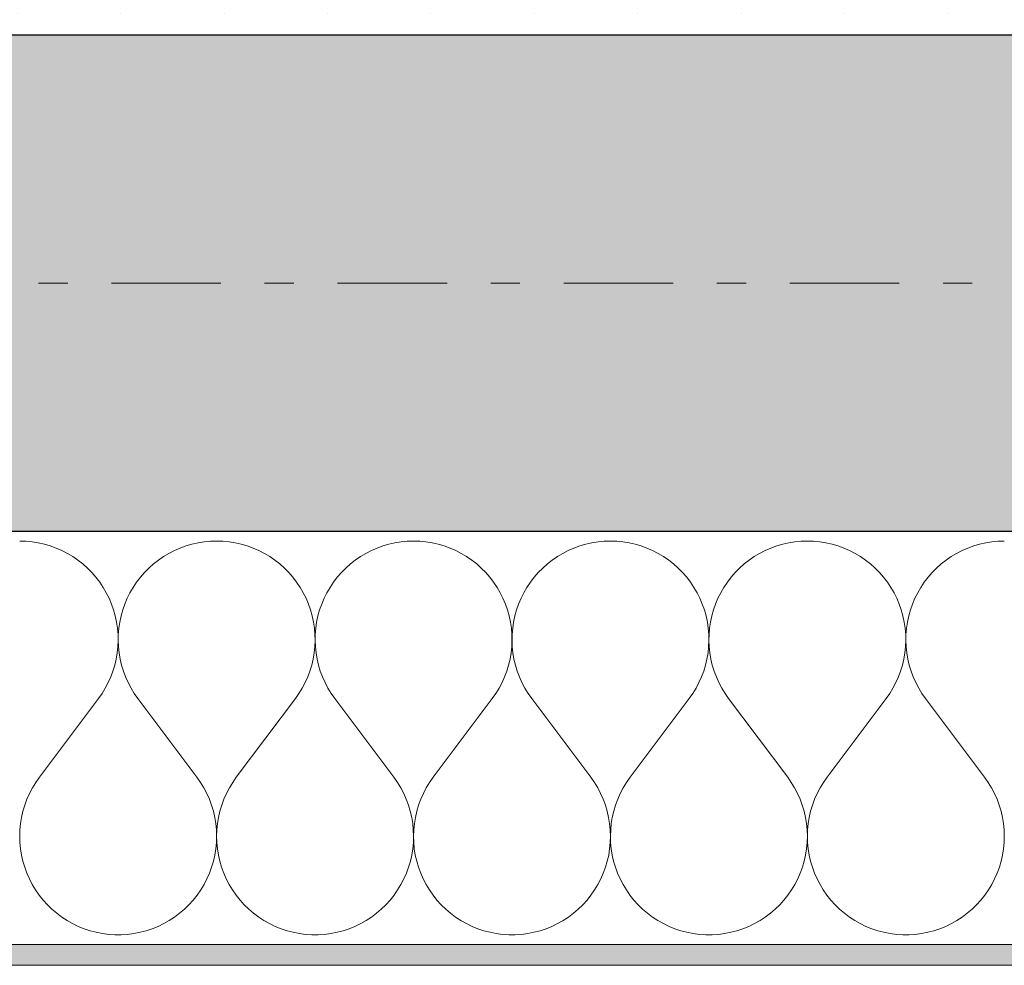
# Model space of a CAD drawing. Extents: x 100 to 2982, y 37 to 2050.
# Tile 65 of 130: x 1731 to 1779, y 575 to 620. Entities that reach past the tile are written whole.
import ezdxf
from ezdxf.xclip import XClip

# ---------------------------------------------------------------- set-up
doc = ezdxf.new("R2010")
doc.units = 0
doc.header["$MEASUREMENT"] = 0
doc.header["$XCLIPFRAME"] = 0
doc.linetypes.add('Przerywana podwójnie', pattern=[54.680554, 26.458333, -10.583333, 7.055556, -10.583333])
for name, color, linetype in [('410-K Osie', 7, 'Continuous'), ('420-K Ściany', 7, 'Continuous'), ('820-G Rysunki Obrazki', 7, 'Continuous')]:
    doc.layers.add(name, color=color, linetype=linetype)
pattern_1 = [(0, (-18316.349, -206.5255), (0, 8.660254), [0, -5]), (0, (-18313.849, -202.195), (0, 8.660254), [0, -5])]

# ---------------------------------------------------------------- blocks, each defined once
blk = doc.blocks.new('*X8')
at = {"layer": '420-K Ściany', "color": 174, "linetype": 'Continuous', "lineweight": 5, "ltscale": 0.2}
for p, q in [((1731.571, 595.023), (1731.27, 595.033)), ((1731.871, 594.995), (1731.571, 595.023)), ((1732.169, 594.947), (1731.871, 594.995)), ((1732.462, 594.881), (1732.169, 594.947)), ((1732.752, 594.796), (1732.462, 594.881)), ((1733.035, 594.694), (1732.752, 594.796)), ((1739.313, 594.796), (1739.03, 594.694)), ((1739.602, 594.881), (1739.313, 594.796)), ((1739.896, 594.947), (1739.602, 594.881)), ((1740.193, 594.995), (1739.896, 594.947)), ((1740.493, 595.023), (1740.193, 594.995)), ((1740.794, 595.033), (1740.493, 595.023)), ((1741.095, 595.023), (1740.794, 595.033)), ((1741.395, 594.995), (1741.095, 595.023)), ((1741.692, 594.947), (1741.395, 594.995)), ((1741.986, 594.881), (1741.692, 594.947)), ((1742.275, 594.796), (1741.986, 594.881)), ((1742.558, 594.694), (1742.275, 594.796)), ((1748.836, 594.796), (1748.553, 594.694)), ((1749.126, 594.881), (1748.836, 594.796)), ((1749.419, 594.947), (1749.126, 594.881)), ((1749.717, 594.995), (1749.419, 594.947)), ((1750.017, 595.023), (1749.717, 594.995)), ((1750.318, 595.033), (1750.017, 595.023)), ((1750.619, 595.023), (1750.318, 595.033)), ((1750.919, 594.995), (1750.619, 595.023)), ((1751.216, 594.947), (1750.919, 594.995)), ((1751.51, 594.881), (1751.216, 594.947)), ((1751.799, 594.796), (1751.51, 594.881)), ((1752.082, 594.694), (1751.799, 594.796)), ((1758.36, 594.796), (1758.077, 594.694)), ((1758.649, 594.881), (1758.36, 594.796)), ((1758.943, 594.947), (1758.649, 594.881)), ((1759.241, 594.995), (1758.943, 594.947)), ((1759.541, 595.023), (1759.241, 594.995)), ((1759.842, 595.033), (1759.541, 595.023)), ((1760.143, 595.023), (1759.842, 595.033)), ((1760.443, 594.995), (1760.143, 595.023)), ((1760.74, 594.947), (1760.443, 594.995)), ((1761.034, 594.881), (1760.74, 594.947)), ((1761.323, 594.796), (1761.034, 594.881)), ((1761.606, 594.694), (1761.323, 594.796)), ((1767.884, 594.796), (1767.601, 594.694)), ((1768.173, 594.881), (1767.884, 594.796)), ((1768.467, 594.947), (1768.173, 594.881)), ((1768.765, 594.995), (1768.467, 594.947)), ((1769.064, 595.023), (1768.765, 594.995)), ((1769.365, 595.033), (1769.064, 595.023)), ((1769.666, 595.023), (1769.365, 595.033)), ((1769.966, 594.995), (1769.666, 595.023)), ((1770.264, 594.947), (1769.966, 594.995)), ((1770.558, 594.881), (1770.264, 594.947)), ((1770.847, 594.796), (1770.558, 594.881)), ((1771.13, 594.694), (1770.847, 594.796)), ((1777.408, 594.796), (1777.125, 594.694)), ((1777.697, 594.881), (1777.408, 594.796)), ((1777.991, 594.947), (1777.697, 594.881)), ((1778.288, 594.995), (1777.991, 594.947)), ((1778.588, 595.023), (1778.288, 594.995)), ((1778.889, 595.033), (1778.588, 595.023)), ((1733.311, 594.573), (1733.035, 594.694)), ((1733.579, 594.436), (1733.311, 594.573)), ((1733.837, 594.281), (1733.579, 594.436)), ((1738.485, 594.436), (1738.227, 594.281)), ((1738.753, 594.573), (1738.485, 594.436)), ((1739.03, 594.694), (1738.753, 594.573)), ((1742.835, 594.573), (1742.558, 594.694)), ((1743.103, 594.436), (1742.835, 594.573)), ((1743.361, 594.281), (1743.103, 594.436)), ((1748.009, 594.436), (1747.751, 594.281)), ((1748.277, 594.573), (1748.009, 594.436)), ((1748.553, 594.694), (1748.277, 594.573)), ((1752.358, 594.573), (1752.082, 594.694)), ((1752.626, 594.436), (1752.358, 594.573)), ((1752.885, 594.281), (1752.626, 594.436)), ((1757.533, 594.436), (1757.274, 594.281)), ((1757.801, 594.573), (1757.533, 594.436)), ((1758.077, 594.694), (1757.801, 594.573)), ((1761.882, 594.573), (1761.606, 594.694)), ((1762.15, 594.436), (1761.882, 594.573)), ((1762.409, 594.281), (1762.15, 594.436)), ((1767.057, 594.436), (1766.798, 594.281)), ((1767.325, 594.573), (1767.057, 594.436)), ((1767.601, 594.694), (1767.325, 594.573)), ((1771.406, 594.573), (1771.13, 594.694)), ((1771.674, 594.436), (1771.406, 594.573)), ((1771.933, 594.281), (1771.674, 594.436)), ((1776.581, 594.436), (1776.322, 594.281)), ((1776.849, 594.573), (1776.581, 594.436)), ((1777.125, 594.694), (1776.849, 594.573)), ((1734.086, 594.111), (1733.837, 594.281)), ((1734.323, 593.925), (1734.086, 594.111)), ((1734.548, 593.725), (1734.323, 593.925)), ((1737.741, 593.925), (1737.516, 593.725)), ((1737.978, 594.111), (1737.741, 593.925)), ((1738.227, 594.281), (1737.978, 594.111)), ((1743.61, 594.111), (1743.361, 594.281)), ((1743.847, 593.925), (1743.61, 594.111)), ((1744.072, 593.725), (1743.847, 593.925)), ((1747.265, 593.925), (1747.04, 593.725)), ((1747.502, 594.111), (1747.265, 593.925)), ((1747.751, 594.281), (1747.502, 594.111)), ((1753.133, 594.111), (1752.885, 594.281)), ((1753.371, 593.925), (1753.133, 594.111)), ((1753.596, 593.725), (1753.371, 593.925)), ((1756.789, 593.925), (1756.564, 593.725)), ((1757.026, 594.111), (1756.789, 593.925)), ((1757.274, 594.281), (1757.026, 594.111)), ((1762.657, 594.111), (1762.409, 594.281)), ((1762.894, 593.925), (1762.657, 594.111)), ((1763.119, 593.725), (1762.894, 593.925)), ((1766.313, 593.925), (1766.088, 593.725)), ((1766.55, 594.111), (1766.313, 593.925)), ((1766.798, 594.281), (1766.55, 594.111)), ((1772.181, 594.111), (1771.933, 594.281)), ((1772.418, 593.925), (1772.181, 594.111)), ((1772.643, 593.725), (1772.418, 593.925)), ((1775.836, 593.925), (1775.611, 593.725)), ((1776.074, 594.111), (1775.836, 593.925)), ((1776.322, 594.281), (1776.074, 594.111)), ((1734.76, 593.511), (1734.548, 593.725)), ((1734.958, 593.284), (1734.76, 593.511)), ((1737.304, 593.511), (1737.107, 593.284)), ((1737.516, 593.725), (1737.304, 593.511)), ((1744.284, 593.511), (1744.072, 593.725)), ((1744.481, 593.284), (1744.284, 593.511)), ((1746.828, 593.511), (1746.63, 593.284)), ((1747.04, 593.725), (1746.828, 593.511)), ((1753.807, 593.511), (1753.596, 593.725)), ((1754.005, 593.284), (1753.807, 593.511)), ((1756.352, 593.511), (1756.154, 593.284)), ((1756.564, 593.725), (1756.352, 593.511)), ((1763.331, 593.511), (1763.119, 593.725)), ((1763.529, 593.284), (1763.331, 593.511)), ((1765.876, 593.511), (1765.678, 593.284)), ((1766.088, 593.725), (1765.876, 593.511)), ((1772.855, 593.511), (1772.643, 593.725)), ((1773.053, 593.284), (1772.855, 593.511)), ((1775.4, 593.511), (1775.202, 593.284)), ((1775.611, 593.725), (1775.4, 593.511)), ((1735.141, 593.045), (1734.958, 593.284)), ((1735.308, 592.794), (1735.141, 593.045)), ((1736.923, 593.045), (1736.756, 592.794)), ((1737.107, 593.284), (1736.923, 593.045)), ((1744.665, 593.045), (1744.481, 593.284)), ((1744.832, 592.794), (1744.665, 593.045)), ((1746.447, 593.045), (1746.28, 592.794)), ((1746.63, 593.284), (1746.447, 593.045)), ((1754.188, 593.045), (1754.005, 593.284)), ((1754.356, 592.794), (1754.188, 593.045)), ((1755.971, 593.045), (1755.803, 592.794)), ((1756.154, 593.284), (1755.971, 593.045)), ((1763.712, 593.045), (1763.529, 593.284)), ((1763.88, 592.794), (1763.712, 593.045)), ((1765.495, 593.045), (1765.327, 592.794)), ((1765.678, 593.284), (1765.495, 593.045)), ((1773.236, 593.045), (1773.053, 593.284)), ((1773.404, 592.794), (1773.236, 593.045)), ((1775.019, 593.045), (1774.851, 592.794)), ((1775.202, 593.284), (1775.019, 593.045)), ((1735.46, 592.534), (1735.308, 592.794)), ((1735.595, 592.265), (1735.46, 592.534)), ((1736.604, 592.534), (1736.47, 592.265)), ((1736.756, 592.794), (1736.604, 592.534)), ((1744.984, 592.534), (1744.832, 592.794)), ((1745.118, 592.265), (1744.984, 592.534)), ((1746.128, 592.534), (1745.993, 592.265)), ((1746.28, 592.794), (1746.128, 592.534)), ((1754.508, 592.534), (1754.356, 592.794)), ((1754.642, 592.265), (1754.508, 592.534)), ((1755.652, 592.534), (1755.517, 592.265)), ((1755.803, 592.794), (1755.652, 592.534)), ((1764.031, 592.534), (1763.88, 592.794)), ((1764.166, 592.265), (1764.031, 592.534)), ((1765.176, 592.534), (1765.041, 592.265)), ((1765.327, 592.794), (1765.176, 592.534)), ((1773.555, 592.534), (1773.404, 592.794)), ((1773.69, 592.265), (1773.555, 592.534)), ((1774.7, 592.534), (1774.565, 592.265)), ((1774.851, 592.794), (1774.7, 592.534)), ((1735.712, 591.987), (1735.595, 592.265)), ((1735.812, 591.703), (1735.712, 591.987)), ((1736.352, 591.987), (1736.253, 591.703)), ((1736.47, 592.265), (1736.352, 591.987)), ((1745.236, 591.987), (1745.118, 592.265)), ((1745.335, 591.703), (1745.236, 591.987)), ((1745.876, 591.987), (1745.776, 591.703)), ((1745.993, 592.265), (1745.876, 591.987)), ((1754.76, 591.987), (1754.642, 592.265)), ((1754.859, 591.703), (1754.76, 591.987)), ((1755.4, 591.987), (1755.3, 591.703)), ((1755.517, 592.265), (1755.4, 591.987)), ((1764.283, 591.987), (1764.166, 592.265)), ((1764.383, 591.703), (1764.283, 591.987)), ((1764.924, 591.987), (1764.824, 591.703)), ((1765.041, 592.265), (1764.924, 591.987)), ((1773.807, 591.987), (1773.69, 592.265)), ((1773.907, 591.703), (1773.807, 591.987)), ((1774.447, 591.987), (1774.348, 591.703)), ((1774.565, 592.265), (1774.447, 591.987)), ((1735.893, 591.413), (1735.812, 591.703)), ((1736.253, 591.703), (1736.171, 591.413)), ((1745.417, 591.413), (1745.335, 591.703)), ((1745.776, 591.703), (1745.695, 591.413)), ((1754.941, 591.413), (1754.859, 591.703)), ((1755.3, 591.703), (1755.219, 591.413)), ((1764.465, 591.413), (1764.383, 591.703)), ((1764.824, 591.703), (1764.743, 591.413)), ((1773.988, 591.413), (1773.907, 591.703)), ((1774.348, 591.703), (1774.266, 591.413)), ((1735.956, 591.118), (1735.893, 591.413)), ((1736, 590.82), (1735.956, 591.118)), ((1736.108, 591.118), (1736.064, 590.82)), ((1736.171, 591.413), (1736.108, 591.118)), ((1745.48, 591.118), (1745.417, 591.413)), ((1745.524, 590.82), (1745.48, 591.118)), ((1745.632, 591.118), (1745.588, 590.82)), ((1745.695, 591.413), (1745.632, 591.118)), ((1755.004, 591.118), (1754.941, 591.413)), ((1755.048, 590.82), (1755.004, 591.118)), ((1755.156, 591.118), (1755.112, 590.82)), ((1755.219, 591.413), (1755.156, 591.118)), ((1764.527, 591.118), (1764.465, 591.413)), ((1764.572, 590.82), (1764.527, 591.118)), ((1764.68, 591.118), (1764.635, 590.82)), ((1764.743, 591.413), (1764.68, 591.118)), ((1774.051, 591.118), (1773.988, 591.413)), ((1774.096, 590.82), (1774.051, 591.118)), ((1774.203, 591.118), (1774.159, 590.82)), ((1774.266, 591.413), (1774.203, 591.118)), ((1736.026, 590.52), (1736, 590.82)), ((1736.032, 590.219), (1736.026, 590.52)), ((1736.039, 590.52), (1736.032, 590.219)), ((1736.064, 590.82), (1736.039, 590.52)), ((1745.549, 590.52), (1745.524, 590.82)), ((1745.556, 590.219), (1745.549, 590.52)), ((1745.562, 590.52), (1745.556, 590.219)), ((1745.588, 590.82), (1745.562, 590.52)), ((1755.073, 590.52), (1755.048, 590.82)), ((1755.079, 590.219), (1755.073, 590.52)), ((1755.086, 590.52), (1755.08, 590.219)), ((1755.112, 590.82), (1755.086, 590.52)), ((1764.597, 590.52), (1764.572, 590.82)), ((1764.603, 590.219), (1764.597, 590.52)), ((1764.61, 590.52), (1764.604, 590.219)), ((1764.635, 590.82), (1764.61, 590.52)), ((1774.121, 590.52), (1774.096, 590.82)), ((1774.127, 590.219), (1774.121, 590.52)), ((1774.134, 590.52), (1774.128, 590.219)), ((1774.159, 590.82), (1774.134, 590.52)), ((1736.019, 589.918), (1736.032, 590.219)), ((1736.032, 590.219), (1736.045, 589.918)), ((1745.543, 589.918), (1745.556, 590.219)), ((1745.556, 590.219), (1745.569, 589.918)), ((1755.067, 589.918), (1755.079, 590.219)), ((1755.08, 590.219), (1755.093, 589.918)), ((1764.59, 589.918), (1764.603, 590.219)), ((1764.604, 590.219), (1764.617, 589.918)), ((1774.114, 589.918), (1774.127, 590.219)), ((1774.128, 590.219), (1774.14, 589.918)), ((1735.937, 589.322), (1735.987, 589.619)), ((1735.987, 589.619), (1736.019, 589.918)), ((1736.045, 589.918), (1736.077, 589.619)), ((1736.077, 589.619), (1736.128, 589.322)), ((1745.46, 589.322), (1745.511, 589.619)), ((1745.511, 589.619), (1745.543, 589.918)), ((1745.569, 589.918), (1745.601, 589.619)), ((1745.601, 589.619), (1745.651, 589.322)), ((1754.984, 589.322), (1755.035, 589.619)), ((1755.035, 589.619), (1755.067, 589.918)), ((1755.093, 589.918), (1755.125, 589.619)), ((1755.125, 589.619), (1755.175, 589.322)), ((1764.508, 589.322), (1764.559, 589.619)), ((1764.559, 589.619), (1764.59, 589.918)), ((1764.617, 589.918), (1764.648, 589.619)), ((1764.648, 589.619), (1764.699, 589.322)), ((1774.032, 589.322), (1774.082, 589.619)), ((1774.082, 589.619), (1774.114, 589.918)), ((1774.14, 589.918), (1774.172, 589.619)), ((1774.172, 589.619), (1774.223, 589.322)), ((1735.867, 589.029), (1735.937, 589.322)), ((1736.128, 589.322), (1736.197, 589.029)), ((1745.391, 589.029), (1745.46, 589.322)), ((1745.651, 589.322), (1745.721, 589.029)), ((1754.915, 589.029), (1754.984, 589.322)), ((1755.175, 589.322), (1755.245, 589.029)), ((1764.439, 589.029), (1764.508, 589.322)), ((1764.699, 589.322), (1764.768, 589.029)), ((1773.962, 589.029), (1774.032, 589.322)), ((1774.223, 589.322), (1774.292, 589.029)), ((1735.674, 588.458), (1735.779, 588.74)), ((1735.779, 588.74), (1735.867, 589.029)), ((1736.197, 589.029), (1736.285, 588.74)), ((1736.285, 588.74), (1736.39, 588.458)), ((1745.198, 588.458), (1745.303, 588.74)), ((1745.303, 588.74), (1745.391, 589.029)), ((1745.721, 589.029), (1745.808, 588.74)), ((1745.808, 588.74), (1745.914, 588.458)), ((1754.721, 588.458), (1754.827, 588.74)), ((1754.827, 588.74), (1754.915, 589.029)), ((1755.245, 589.029), (1755.332, 588.74)), ((1755.332, 588.74), (1755.438, 588.458)), ((1764.245, 588.458), (1764.351, 588.74)), ((1764.351, 588.74), (1764.439, 589.029)), ((1764.768, 589.029), (1764.856, 588.74)), ((1764.856, 588.74), (1764.962, 588.458)), ((1773.769, 588.458), (1773.875, 588.74)), ((1773.875, 588.74), (1773.962, 589.029)), ((1774.292, 589.029), (1774.38, 588.74)), ((1774.38, 588.74), (1774.486, 588.458)), ((1735.41, 587.917), (1735.55, 588.184)), ((1735.55, 588.184), (1735.674, 588.458)), ((1736.39, 588.458), (1736.514, 588.184)), ((1736.514, 588.184), (1736.654, 587.917)), ((1744.934, 587.917), (1745.074, 588.184)), ((1745.074, 588.184), (1745.198, 588.458)), ((1745.914, 588.458), (1746.038, 588.184)), ((1746.038, 588.184), (1746.178, 587.917)), ((1754.457, 587.917), (1754.598, 588.184)), ((1754.598, 588.184), (1754.721, 588.458)), ((1755.438, 588.458), (1755.561, 588.184)), ((1755.561, 588.184), (1755.702, 587.917)), ((1763.981, 587.917), (1764.122, 588.184)), ((1764.122, 588.184), (1764.245, 588.458)), ((1764.962, 588.458), (1765.085, 588.184)), ((1765.085, 588.184), (1765.226, 587.917)), ((1773.505, 587.917), (1773.646, 588.184)), ((1773.646, 588.184), (1773.769, 588.458)), ((1774.486, 588.458), (1774.609, 588.184)), ((1774.609, 588.184), (1774.75, 587.917)), ((1735.08, 587.414), (1735.253, 587.66)), ((1735.253, 587.66), (1735.41, 587.917)), ((1736.654, 587.917), (1736.811, 587.66)), ((1736.811, 587.66), (1736.984, 587.414)), ((1744.604, 587.414), (1744.777, 587.66)), ((1744.777, 587.66), (1744.934, 587.917)), ((1746.178, 587.917), (1746.335, 587.66)), ((1746.335, 587.66), (1746.508, 587.414)), ((1754.127, 587.414), (1754.3, 587.66)), ((1754.3, 587.66), (1754.457, 587.917)), ((1755.702, 587.917), (1755.859, 587.66)), ((1755.859, 587.66), (1756.032, 587.414)), ((1763.651, 587.414), (1763.824, 587.66)), ((1763.824, 587.66), (1763.981, 587.917)), ((1765.226, 587.917), (1765.383, 587.66)), ((1765.383, 587.66), (1765.556, 587.414)), ((1773.175, 587.414), (1773.348, 587.66)), ((1773.348, 587.66), (1773.505, 587.917)), ((1774.75, 587.917), (1774.907, 587.66)), ((1774.907, 587.66), (1775.08, 587.414)), ((1732.223, 583.604), (1735.08, 587.414)), ((1739.842, 583.604), (1736.984, 587.414)), ((1741.746, 583.604), (1744.604, 587.414)), ((1749.365, 583.604), (1746.508, 587.414)), ((1751.27, 583.604), (1754.127, 587.414)), ((1758.889, 583.604), (1756.032, 587.414)), ((1760.794, 583.604), (1763.651, 587.414)), ((1768.413, 583.604), (1765.556, 587.414)), ((1770.318, 583.604), (1773.175, 587.414)), ((1777.937, 583.604), (1775.08, 587.414)), ((1732.047, 583.354), (1731.888, 583.093)), ((1732.223, 583.604), (1732.047, 583.354)), ((1740.017, 583.354), (1739.842, 583.604)), ((1740.176, 583.093), (1740.017, 583.354)), ((1741.571, 583.354), (1741.412, 583.093)), ((1741.746, 583.604), (1741.571, 583.354)), ((1749.541, 583.354), (1749.365, 583.604)), ((1749.7, 583.093), (1749.541, 583.354)), ((1751.095, 583.354), (1750.936, 583.093)), ((1751.27, 583.604), (1751.095, 583.354)), ((1759.065, 583.354), (1758.889, 583.604)), ((1759.224, 583.093), (1759.065, 583.354)), ((1760.619, 583.354), (1760.46, 583.093)), ((1760.794, 583.604), (1760.619, 583.354)), ((1768.588, 583.354), (1768.413, 583.604)), ((1768.747, 583.093), (1768.588, 583.354)), ((1770.142, 583.354), (1769.983, 583.093)), ((1770.318, 583.604), (1770.142, 583.354)), ((1778.112, 583.354), (1777.937, 583.604)), ((1778.271, 583.093), (1778.112, 583.354)), ((1731.888, 583.093), (1731.746, 582.822)), ((1740.318, 582.822), (1740.176, 583.093)), ((1741.412, 583.093), (1741.27, 582.822)), ((1749.842, 582.822), (1749.7, 583.093)), ((1750.936, 583.093), (1750.794, 582.822)), ((1759.366, 582.822), (1759.224, 583.093)), ((1760.46, 583.093), (1760.318, 582.822)), ((1768.889, 582.822), (1768.747, 583.093)), ((1769.983, 583.093), (1769.841, 582.822)), ((1778.413, 582.822), (1778.271, 583.093)), ((1731.622, 582.543), (1731.516, 582.257)), ((1731.746, 582.822), (1731.622, 582.543)), ((1740.442, 582.543), (1740.318, 582.822)), ((1740.548, 582.257), (1740.442, 582.543)), ((1741.146, 582.543), (1741.04, 582.257)), ((1741.27, 582.822), (1741.146, 582.543)), ((1749.966, 582.543), (1749.842, 582.822)), ((1750.072, 582.257), (1749.966, 582.543)), ((1750.67, 582.543), (1750.563, 582.257)), ((1750.794, 582.822), (1750.67, 582.543)), ((1759.49, 582.543), (1759.366, 582.822)), ((1759.596, 582.257), (1759.49, 582.543)), ((1760.193, 582.543), (1760.087, 582.257)), ((1760.318, 582.822), (1760.193, 582.543)), ((1769.014, 582.543), (1768.889, 582.822)), ((1769.12, 582.257), (1769.014, 582.543)), ((1769.717, 582.543), (1769.611, 582.257)), ((1769.841, 582.822), (1769.717, 582.543)), ((1778.537, 582.543), (1778.413, 582.822)), ((1778.644, 582.257), (1778.537, 582.543)), ((1731.428, 581.964), (1731.36, 581.666)), ((1731.516, 582.257), (1731.428, 581.964)), ((1740.636, 581.964), (1740.548, 582.257)), ((1740.704, 581.666), (1740.636, 581.964)), ((1740.952, 581.964), (1740.884, 581.666)), ((1741.04, 582.257), (1740.952, 581.964)), ((1750.16, 581.964), (1750.072, 582.257)), ((1750.228, 581.666), (1750.16, 581.964)), ((1750.476, 581.964), (1750.407, 581.666)), ((1750.563, 582.257), (1750.476, 581.964)), ((1759.684, 581.964), (1759.596, 582.257)), ((1759.752, 581.666), (1759.684, 581.964)), ((1760, 581.964), (1759.931, 581.666)), ((1760.087, 582.257), (1760, 581.964)), ((1769.207, 581.964), (1769.12, 582.257)), ((1769.276, 581.666), (1769.207, 581.964)), ((1769.524, 581.964), (1769.455, 581.666)), ((1769.611, 582.257), (1769.524, 581.964)), ((1778.731, 581.964), (1778.644, 582.257)), ((1778.8, 581.666), (1778.731, 581.964)), ((1731.36, 581.666), (1731.31, 581.364)), ((1740.754, 581.364), (1740.704, 581.666)), ((1740.884, 581.666), (1740.834, 581.364)), ((1750.278, 581.364), (1750.228, 581.666)), ((1750.407, 581.666), (1750.358, 581.364)), ((1759.801, 581.364), (1759.752, 581.666)), ((1759.931, 581.666), (1759.882, 581.364)), ((1769.325, 581.364), (1769.276, 581.666)), ((1769.455, 581.666), (1769.406, 581.364)), ((1778.849, 581.364), (1778.8, 581.666)), ((1731.281, 581.06), (1731.27, 580.755)), ((1731.31, 581.364), (1731.281, 581.06)), ((1740.784, 581.06), (1740.754, 581.364)), ((1740.794, 580.755), (1740.784, 581.06)), ((1740.804, 581.06), (1740.794, 580.755)), ((1740.834, 581.364), (1740.804, 581.06)), ((1750.307, 581.06), (1750.278, 581.364)), ((1750.318, 580.755), (1750.307, 581.06)), ((1750.328, 581.06), (1750.318, 580.755)), ((1750.358, 581.364), (1750.328, 581.06)), ((1759.831, 581.06), (1759.801, 581.364)), ((1759.842, 580.755), (1759.831, 581.06)), ((1759.852, 581.06), (1759.842, 580.755)), ((1759.882, 581.364), (1759.852, 581.06)), ((1769.355, 581.06), (1769.325, 581.364)), ((1769.365, 580.755), (1769.355, 581.06)), ((1769.376, 581.06), (1769.365, 580.755)), ((1769.406, 581.364), (1769.376, 581.06)), ((1778.879, 581.06), (1778.849, 581.364)), ((1778.889, 580.755), (1778.879, 581.06)), ((1731.27, 580.755), (1731.279, 580.449)), ((1740.785, 580.449), (1740.794, 580.755)), ((1740.794, 580.755), (1740.803, 580.449)), ((1750.309, 580.449), (1750.318, 580.755)), ((1750.318, 580.755), (1750.327, 580.449)), ((1759.832, 580.449), (1759.842, 580.755)), ((1759.842, 580.755), (1759.851, 580.449)), ((1769.356, 580.449), (1769.365, 580.755)), ((1769.365, 580.755), (1769.375, 580.449)), ((1778.88, 580.449), (1778.889, 580.755)), ((1731.279, 580.449), (1731.308, 580.145)), ((1731.308, 580.145), (1731.357, 579.844)), ((1740.708, 579.844), (1740.756, 580.145)), ((1740.756, 580.145), (1740.785, 580.449)), ((1740.803, 580.449), (1740.832, 580.145)), ((1740.832, 580.145), (1740.88, 579.844)), ((1750.231, 579.844), (1750.28, 580.145)), ((1750.28, 580.145), (1750.309, 580.449)), ((1750.327, 580.449), (1750.356, 580.145)), ((1750.356, 580.145), (1750.404, 579.844)), ((1759.755, 579.844), (1759.803, 580.145)), ((1759.803, 580.145), (1759.832, 580.449)), ((1759.851, 580.449), (1759.88, 580.145)), ((1759.88, 580.145), (1759.928, 579.844)), ((1769.279, 579.844), (1769.327, 580.145)), ((1769.327, 580.145), (1769.356, 580.449)), ((1769.375, 580.449), (1769.404, 580.145)), ((1769.404, 580.145), (1769.452, 579.844)), ((1778.803, 579.844), (1778.851, 580.145)), ((1778.851, 580.145), (1778.88, 580.449)), ((1731.357, 579.844), (1731.424, 579.546)), ((1731.424, 579.546), (1731.511, 579.252)), ((1740.553, 579.252), (1740.64, 579.546)), ((1740.64, 579.546), (1740.708, 579.844)), ((1740.88, 579.844), (1740.948, 579.546)), ((1740.948, 579.546), (1741.035, 579.252)), ((1750.077, 579.252), (1750.164, 579.546)), ((1750.164, 579.546), (1750.231, 579.844)), ((1750.404, 579.844), (1750.472, 579.546)), ((1750.472, 579.546), (1750.558, 579.252)), ((1759.601, 579.252), (1759.688, 579.546)), ((1759.688, 579.546), (1759.755, 579.844)), ((1759.928, 579.844), (1759.996, 579.546)), ((1759.996, 579.546), (1760.082, 579.252)), ((1769.125, 579.252), (1769.211, 579.546)), ((1769.211, 579.546), (1769.279, 579.844)), ((1769.452, 579.844), (1769.519, 579.546)), ((1769.519, 579.546), (1769.606, 579.252)), ((1778.649, 579.252), (1778.735, 579.546)), ((1778.735, 579.546), (1778.803, 579.844)), ((1731.511, 579.252), (1731.616, 578.966)), ((1740.448, 578.966), (1740.553, 579.252)), ((1741.035, 579.252), (1741.14, 578.966)), ((1749.972, 578.966), (1750.077, 579.252)), ((1750.558, 579.252), (1750.664, 578.966)), ((1759.496, 578.966), (1759.601, 579.252)), ((1760.082, 579.252), (1760.187, 578.966)), ((1769.02, 578.966), (1769.125, 579.252)), ((1769.606, 579.252), (1769.711, 578.966)), ((1778.543, 578.966), (1778.649, 579.252)), ((1731.616, 578.966), (1731.739, 578.686)), ((1731.739, 578.686), (1731.88, 578.415)), ((1740.184, 578.415), (1740.325, 578.686)), ((1740.325, 578.686), (1740.448, 578.966)), ((1741.14, 578.966), (1741.263, 578.686)), ((1741.263, 578.686), (1741.404, 578.415)), ((1749.708, 578.415), (1749.849, 578.686)), ((1749.849, 578.686), (1749.972, 578.966)), ((1750.664, 578.966), (1750.787, 578.686)), ((1750.787, 578.686), (1750.928, 578.415)), ((1759.231, 578.415), (1759.373, 578.686)), ((1759.373, 578.686), (1759.496, 578.966)), ((1760.187, 578.966), (1760.311, 578.686)), ((1760.311, 578.686), (1760.452, 578.415)), ((1768.755, 578.415), (1768.896, 578.686)), ((1768.896, 578.686), (1769.02, 578.966)), ((1769.711, 578.966), (1769.835, 578.686)), ((1769.835, 578.686), (1769.976, 578.415)), ((1778.279, 578.415), (1778.42, 578.686)), ((1778.42, 578.686), (1778.543, 578.966)), ((1731.88, 578.415), (1732.038, 578.153)), ((1732.038, 578.153), (1732.213, 577.903)), ((1739.851, 577.903), (1740.026, 578.153)), ((1740.026, 578.153), (1740.184, 578.415)), ((1741.404, 578.415), (1741.562, 578.153)), ((1741.562, 578.153), (1741.737, 577.903)), ((1749.375, 577.903), (1749.55, 578.153)), ((1749.55, 578.153), (1749.708, 578.415)), ((1750.928, 578.415), (1751.086, 578.153)), ((1751.086, 578.153), (1751.261, 577.903)), ((1758.899, 577.903), (1759.073, 578.153)), ((1759.073, 578.153), (1759.231, 578.415)), ((1760.452, 578.415), (1760.61, 578.153)), ((1760.61, 578.153), (1760.784, 577.903)), ((1768.423, 577.903), (1768.597, 578.153)), ((1768.597, 578.153), (1768.755, 578.415)), ((1769.976, 578.415), (1770.134, 578.153)), ((1770.134, 578.153), (1770.308, 577.903)), ((1777.946, 577.903), (1778.121, 578.153)), ((1778.121, 578.153), (1778.279, 578.415)), ((1732.213, 577.903), (1732.403, 577.664)), ((1732.403, 577.664), (1732.609, 577.437)), ((1739.456, 577.437), (1739.661, 577.664)), ((1739.661, 577.664), (1739.851, 577.903)), ((1741.737, 577.903), (1741.927, 577.664)), ((1741.927, 577.664), (1742.132, 577.437)), ((1748.979, 577.437), (1749.185, 577.664)), ((1749.185, 577.664), (1749.375, 577.903)), ((1751.261, 577.903), (1751.451, 577.664)), ((1751.451, 577.664), (1751.656, 577.437)), ((1758.503, 577.437), (1758.708, 577.664)), ((1758.708, 577.664), (1758.899, 577.903)), ((1760.784, 577.903), (1760.975, 577.664)), ((1760.975, 577.664), (1761.18, 577.437)), ((1768.027, 577.437), (1768.232, 577.664)), ((1768.232, 577.664), (1768.423, 577.903)), ((1770.308, 577.903), (1770.499, 577.664)), ((1770.499, 577.664), (1770.704, 577.437)), ((1777.551, 577.437), (1777.756, 577.664)), ((1777.756, 577.664), (1777.946, 577.903)), ((1732.609, 577.437), (1732.828, 577.224)), ((1732.828, 577.224), (1733.06, 577.026)), ((1739.004, 577.026), (1739.236, 577.224)), ((1739.236, 577.224), (1739.456, 577.437)), ((1742.132, 577.437), (1742.352, 577.224)), ((1742.352, 577.224), (1742.584, 577.026)), ((1748.528, 577.026), (1748.76, 577.224)), ((1748.76, 577.224), (1748.979, 577.437)), ((1751.656, 577.437), (1751.876, 577.224)), ((1751.876, 577.224), (1752.108, 577.026)), ((1758.051, 577.026), (1758.284, 577.224)), ((1758.284, 577.224), (1758.503, 577.437)), ((1761.18, 577.437), (1761.399, 577.224)), ((1761.399, 577.224), (1761.632, 577.026)), ((1767.575, 577.026), (1767.808, 577.224)), ((1767.808, 577.224), (1768.027, 577.437)), ((1770.704, 577.437), (1770.923, 577.224)), ((1770.923, 577.224), (1771.156, 577.026)), ((1777.099, 577.026), (1777.332, 577.224)), ((1777.332, 577.224), (1777.551, 577.437)), ((1733.06, 577.026), (1733.305, 576.843)), ((1733.305, 576.843), (1733.561, 576.676)), ((1733.561, 576.676), (1733.827, 576.526)), ((1738.237, 576.526), (1738.503, 576.676)), ((1738.503, 576.676), (1738.759, 576.843)), ((1738.759, 576.843), (1739.004, 577.026)), ((1742.584, 577.026), (1742.829, 576.843)), ((1742.829, 576.843), (1743.085, 576.676)), ((1743.085, 576.676), (1743.351, 576.526)), ((1747.761, 576.526), (1748.027, 576.676)), ((1748.027, 576.676), (1748.283, 576.843)), ((1748.283, 576.843), (1748.528, 577.026)), ((1752.108, 577.026), (1752.353, 576.843)), ((1752.353, 576.843), (1752.609, 576.676)), ((1752.609, 576.676), (1752.875, 576.526)), ((1757.284, 576.526), (1757.551, 576.676)), ((1757.551, 576.676), (1757.807, 576.843)), ((1757.807, 576.843), (1758.051, 577.026)), ((1761.632, 577.026), (1761.877, 576.843)), ((1761.877, 576.843), (1762.133, 576.676)), ((1762.133, 576.676), (1762.399, 576.526)), ((1766.808, 576.526), (1767.074, 576.676)), ((1767.074, 576.676), (1767.33, 576.843)), ((1767.33, 576.843), (1767.575, 577.026)), ((1771.156, 577.026), (1771.4, 576.843)), ((1771.4, 576.843), (1771.656, 576.676)), ((1771.656, 576.676), (1771.923, 576.526)), ((1776.332, 576.526), (1776.598, 576.676)), ((1776.598, 576.676), (1776.854, 576.843)), ((1776.854, 576.843), (1777.099, 577.026)), ((1733.827, 576.526), (1734.103, 576.393)), ((1734.103, 576.393), (1734.386, 576.279)), ((1734.386, 576.279), (1734.676, 576.182)), ((1737.388, 576.182), (1737.678, 576.279)), ((1737.678, 576.279), (1737.962, 576.393)), ((1737.962, 576.393), (1738.237, 576.526)), ((1743.351, 576.526), (1743.626, 576.393)), ((1743.626, 576.393), (1743.91, 576.279)), ((1743.91, 576.279), (1744.2, 576.182)), ((1746.912, 576.182), (1747.202, 576.279)), ((1747.202, 576.279), (1747.485, 576.393)), ((1747.485, 576.393), (1747.761, 576.526)), ((1752.875, 576.526), (1753.15, 576.393)), ((1753.15, 576.393), (1753.433, 576.279)), ((1753.433, 576.279), (1753.723, 576.182)), ((1756.436, 576.182), (1756.726, 576.279)), ((1756.726, 576.279), (1757.009, 576.393)), ((1757.009, 576.393), (1757.284, 576.526)), ((1762.399, 576.526), (1762.674, 576.393)), ((1762.674, 576.393), (1762.957, 576.279)), ((1762.957, 576.279), (1763.247, 576.182)), ((1765.96, 576.182), (1766.25, 576.279)), ((1766.25, 576.279), (1766.533, 576.393)), ((1766.533, 576.393), (1766.808, 576.526)), ((1771.923, 576.526), (1772.198, 576.393)), ((1772.198, 576.393), (1772.481, 576.279)), ((1772.481, 576.279), (1772.771, 576.182)), ((1775.484, 576.182), (1775.774, 576.279)), ((1775.774, 576.279), (1776.057, 576.393)), ((1776.057, 576.393), (1776.332, 576.526)), ((1734.676, 576.182), (1734.971, 576.105)), ((1734.971, 576.105), (1735.271, 576.046)), ((1735.271, 576.046), (1735.574, 576.007)), ((1735.574, 576.007), (1735.879, 575.988)), ((1735.879, 575.988), (1736.185, 575.988)), ((1736.185, 575.988), (1736.49, 576.007)), ((1736.49, 576.007), (1736.793, 576.046)), ((1736.793, 576.046), (1737.093, 576.105)), ((1737.093, 576.105), (1737.388, 576.182)), ((1744.2, 576.182), (1744.495, 576.105)), ((1744.495, 576.105), (1744.795, 576.046)), ((1744.795, 576.046), (1745.098, 576.007)), ((1745.098, 576.007), (1745.403, 575.988)), ((1745.403, 575.988), (1745.709, 575.988)), ((1745.709, 575.988), (1746.014, 576.007)), ((1746.014, 576.007), (1746.317, 576.046)), ((1746.317, 576.046), (1746.617, 576.105)), ((1746.617, 576.105), (1746.912, 576.182)), ((1753.723, 576.182), (1754.019, 576.105)), ((1754.019, 576.105), (1754.319, 576.046)), ((1754.319, 576.046), (1754.622, 576.007)), ((1754.622, 576.007), (1754.927, 575.988)), ((1754.927, 575.988), (1755.233, 575.988)), ((1755.233, 575.988), (1755.537, 576.007)), ((1755.537, 576.007), (1755.841, 576.046)), ((1755.841, 576.046), (1756.14, 576.105)), ((1756.14, 576.105), (1756.436, 576.182)), ((1763.247, 576.182), (1763.543, 576.105)), ((1763.543, 576.105), (1763.843, 576.046)), ((1763.843, 576.046), (1764.146, 576.007)), ((1764.146, 576.007), (1764.451, 575.988)), ((1764.451, 575.988), (1764.756, 575.988)), ((1764.756, 575.988), (1765.061, 576.007)), ((1765.061, 576.007), (1765.364, 576.046)), ((1765.364, 576.046), (1765.664, 576.105)), ((1765.664, 576.105), (1765.96, 576.182)), ((1772.771, 576.182), (1773.067, 576.105)), ((1773.067, 576.105), (1773.367, 576.046)), ((1773.367, 576.046), (1773.67, 576.007)), ((1773.67, 576.007), (1773.975, 575.988)), ((1773.975, 575.988), (1774.28, 575.988)), ((1774.28, 575.988), (1774.585, 576.007)), ((1774.585, 576.007), (1774.888, 576.046)), ((1774.888, 576.046), (1775.188, 576.105)), ((1775.188, 576.105), (1775.484, 576.182))]:
    blk.add_line(p, q, dxfattribs=at)
blk = doc.blocks.new('Rysunek_1_1', base_point=(-18316.349, -206.526))
at = {"layer": '420-K Ściany', "linetype": 'Continuous', "lineweight": 5}
h = blk.add_hatch(dxfattribs=at)
h.set_pattern_fill('Tynk_0001', color=180, style=0, pattern_type=2)
h.set_pattern_definition(pattern_1)
h.paths.add_polyline_path([(1867.622, 621.009), (1589.802, 621.009), (1589.802, 619.509), (1867.622, 619.509)])
at = {"layer": '420-K Ściany', "linetype": 'Continuous', "lineweight": 13}
blk.add_hatch(color=62, dxfattribs=at).paths.add_polyline_path([(1589.802, 619.509), (1589.802, 603.509), (1589.802, 595.509), (1869.122, 595.509), (1869.122, 619.509)])
at = {"layer": '420-K Ściany', "linetype": 'Continuous', "lineweight": 5}
h = blk.add_hatch(dxfattribs=at)
h.set_pattern_fill('Tynk_0001', color=176, style=0, pattern_type=2)
h.set_pattern_definition(pattern_1)
h.paths.add_polyline_path([(1583.802, 575.509), (1583.802, 574.509), (2179.802, 574.509), (2179.802, 575.509)])
at = {"layer": '410-K Osie', "color": 4, "linetype": 'Przerywana podwójnie', "lineweight": 13, "ltscale": 0.2}
blk.add_line((587.417, 607.509), (2253.561, 607.509), dxfattribs=at)
blk.add_line((587.417, 607.509), (2253.561, 607.509), dxfattribs=at)
at = {"layer": '420-K Ściany', "color": 27, "linetype": 'Continuous', "lineweight": 25, "ltscale": 0.2}
for p, q in [((1869.122, 619.509), (1589.802, 619.509)), ((1589.802, 595.509), (1869.122, 595.509))]:
    blk.add_line(p, q, dxfattribs=at)
at = {"layer": '420-K Ściany', "color": 67, "linetype": 'Continuous', "lineweight": 13, "ltscale": 0.2}
blk.add_line((1583.802, 575.509), (2159.802, 575.509), dxfattribs=at)
at = {"layer": '420-K Ściany', "color": 47, "linetype": 'Continuous', "lineweight": 15, "ltscale": 0.2, "flags": 128}
blk.add_lwpolyline([(1583.802, 574.509), (2180.802, 574.509)], dxfattribs=at)
at = {"color": 65, "linetype": 'Continuous', "lineweight": 13, "ltscale": 0.2}
blk.add_blockref('*X8', (0, 0), dxfattribs=at)

msp = doc.modelspace()

# ---------------------------------------------------------------- block references
at = {"layer": '820-G Rysunki Obrazki', "color": 65, "linetype": 'Continuous', "lineweight": 13, "ltscale": 0.2}
ref = msp.add_blockref('Rysunek_1_1', (-18316.349, -206.526), dxfattribs=at)
XClip(ref).set_block_clipping_path([(244.527027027, 75.2081975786), (2570.9054054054, 2024.1891891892)])

doc.saveas('drawing.dxf')
